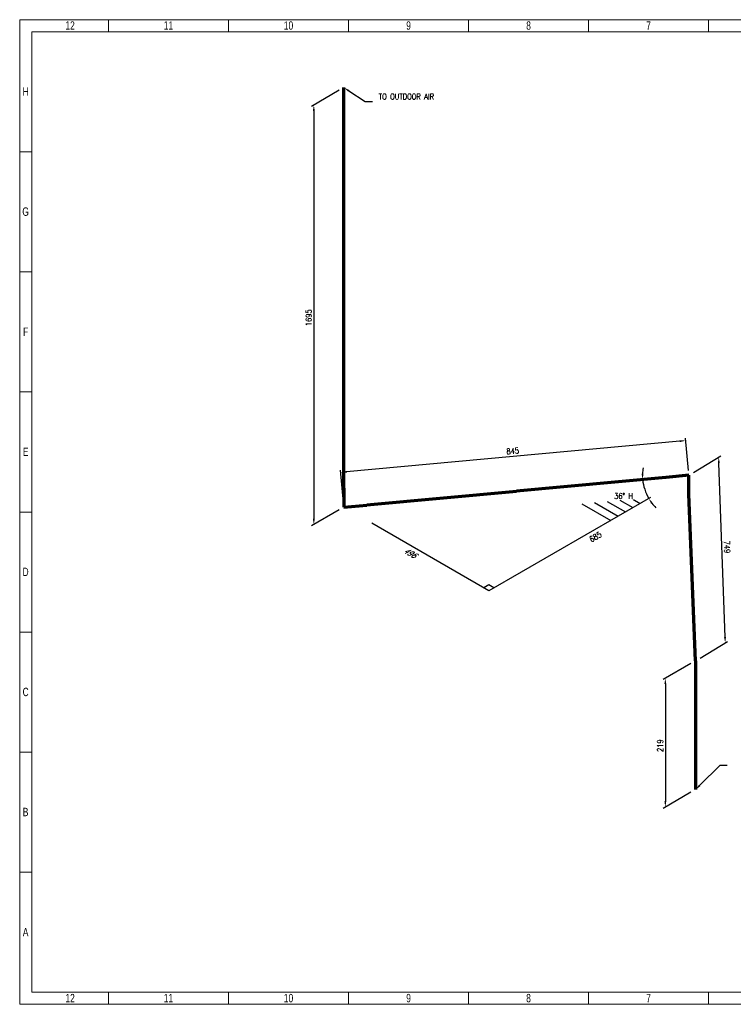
# Model space of a CAD drawing. Header units: millimetres. Extents: x 0 to 594, y 0 to 424.
# Tile 1 of 14: x 0 to 308, y 0 to 424. Entities that reach past the tile are written whole.
import ezdxf
from ezdxf import colors
from ezdxf.entities.mleader import LeaderData, LeaderLine
from ezdxf.math import Vec2, Vec3

# ---------------------------------------------------------------- set-up
doc = ezdxf.new("R2010")
doc.units = ezdxf.units.MM
doc.header["$LTSCALE"] = 0.25
for name, color, linetype in [('Annotation', 7, 'Continuous'), ('Dimension', 1, 'Continuous'), ('Skew Box', 7, 'Continuous')]:
    doc.layers.add(name, color=color, linetype=linetype)
doc.layers.add('Pipe', color=3, linetype='Continuous', lineweight=70)
doc.styles.add('AdskIsoAnnotation', font='romans.shx', dxfattribs={"width": 0.8, "height": 1})
doc.styles.add('AdskIsoMetric', font='romans.shx', dxfattribs={"width": 0.8, "height": 2.5})
doc.styles.add('AdskIsoMetric-29', font='romans.shx', dxfattribs={"width": 0.8, "height": 2.5})
doc.styles.add('AdskIsoMetric-30', font='romans.shx', dxfattribs={"width": 0.8, "height": 2.5})
doc.styles.add('AdskIsoMetric30', font='romans.shx', dxfattribs={"width": 0.8, "oblique": 30, "height": 2.5})
doc.styles.add('SLDTEXTSTYLE3', font='TXT', dxfattribs={"width": 0.75})
doc.styles.get("Standard").update_dxf_attribs({"font": 'arial.ttf'})
doc.dimstyles.new('AdskIsoMetric', dxfattribs={"dimtxt": 2.5, "dimasz": 2.5, "dimexe": 1, "dimexo": 2, "dimgap": 0.8, "dimtad": 1, "dimdec": 0, "dimrnd": 1, "dimzin": 0, "dimdsep": 46, "dimtxsty": 'AdskIsoMetric', "dimcen": 0, "dimclrt": 7, "dimadec": 0, "dimazin": 0, "dimtfac": 1, "dimtdec": 0, "dimtmove": 1, "dimatfit": 3, "dimfxl": 1, "dimtfill": 1, "dimfrac": 2, "dimtolj": 1, "dimtzin": 0, "dimarcsym": 0})

# ---------------------------------------------------------------- blocks, each defined once
blk = doc.blocks.new('*D14')
at = {"layer": 'Defpoints', "color": 0, "transparency": 16777216}
for p in [(268.59, 226.14), (288.51, 227.98), (269.06, 223.3), (271.19, 217.98)]:
    blk.add_point(p, dxfattribs=at)
at = {"layer": 'Dimension', "color": 0, "lineweight": -2, "transparency": 16777216}
for start, end in [(170.9428, 178.1095), (185.2761, 210), (217.1666, 224.3333)]:
    blk.add_arc((288.51, 227.98), 20, start, end, dxfattribs=at)
at = {"layer": 'Dimension', "color": 0, "transparency": 16777216}
for points in [[(268.94, 228.65), (268.1, 228.62), (268.59, 226.14)], [(272.23, 215.66), (272.92, 216.12), (271.19, 217.98)]]:
    blk.add_solid(points, dxfattribs=at)
at = {"layer": 'Dimension', "color": 7, "transparency": 16777216, "insert": (260.35, 219.02), "char_height": 2.5, "attachment_point": 5, "style": 'AdskIsoMetric', "bg_fill": 3, "box_fill_scale": 1.1, "bg_fill_color": 256, "bg_fill_true_color": 13158600, "bg_fill_transparency": 0}
blk.add_mtext('\\A1;36° H', dxfattribs=at)
blk = doc.blocks.new('*D15')
at = {"layer": 'Defpoints', "color": 0, "transparency": 16777216}
for p in [(139.81, 395), (139.81, 214.24), (126.82, 206.74)]:
    blk.add_point(p, dxfattribs=at)
at = {"layer": 'Dimension', "color": 0, "lineweight": -2, "transparency": 16777216}
for p, q in [((137.81, 393.85), (125.82, 386.92)), ((126.82, 385), (126.82, 209.24)), ((137.81, 213.09), (125.82, 206.17))]:
    blk.add_line(p, q, dxfattribs=at)
at = {"layer": 'Dimension', "color": 0, "transparency": 16777216}
for points in [[(126.4, 385), (127.23, 385), (126.82, 387.5)], [(126.4, 209.24), (127.23, 209.24), (126.82, 206.74)]]:
    blk.add_solid(points, dxfattribs=at)
at = {"layer": 'Dimension', "color": 7, "transparency": 16777216, "insert": (124.58, 295.83), "char_height": 2.5, "attachment_point": 5, "rotation": 90, "style": 'AdskIsoMetric-30', "bg_fill": 3, "box_fill_scale": 1.1, "bg_fill_color": 256, "bg_fill_true_color": 13158600, "bg_fill_transparency": 0}
blk.add_mtext('\\A1;1695', dxfattribs=at)
blk = doc.blocks.new('*D16')
at = {"layer": 'Defpoints', "color": 0, "transparency": 16777216}
for p in [(138.43, 229.18), (288.51, 227.98), (139.81, 214.24)]:
    blk.add_point(p, dxfattribs=at)
at = {"layer": 'Dimension', "color": 0, "lineweight": -2, "transparency": 16777216}
for p, q in [((284.64, 242.68), (140.92, 229.41)), ((288.33, 229.97), (287.04, 243.91)), ((139.62, 216.24), (138.34, 230.18))]:
    blk.add_line(p, q, dxfattribs=at)
at = {"layer": 'Dimension', "color": 0, "transparency": 16777216}
for points in [[(284.6, 243.1), (284.68, 242.27), (287.13, 242.91)], [(140.88, 229.83), (140.96, 229), (138.43, 229.18)]]:
    blk.add_solid(points, dxfattribs=at)
at = {"layer": 'Dimension', "color": 7, "transparency": 16777216, "insert": (212.56, 238.43), "char_height": 2.5, "attachment_point": 5, "rotation": 5.2761, "style": 'AdskIsoMetric', "bg_fill": 3, "box_fill_scale": 1.1, "bg_fill_color": 256, "bg_fill_true_color": 13158600, "bg_fill_transparency": 0}
blk.add_mtext('\\A1;845', dxfattribs=at)
blk = doc.blocks.new('*D17')
at = {"layer": 'Defpoints', "color": 0, "transparency": 16777216}
for p in [(301.34, 235.74), (288.51, 227.98), (291.35, 147.98)]:
    blk.add_point(p, dxfattribs=at)
at = {"layer": 'Dimension', "color": 0, "lineweight": -2, "transparency": 16777216}
for p, q in [((290.47, 229.16), (302.32, 236.33)), ((304.09, 158.24), (301.43, 233.24)), ((293.31, 149.16), (305.16, 156.33))]:
    blk.add_line(p, q, dxfattribs=at)
at = {"layer": 'Dimension', "color": 0, "transparency": 16777216}
for points in [[(301.85, 233.26), (301.02, 233.23), (301.34, 235.74)], [(304.51, 158.25), (303.68, 158.22), (304.18, 155.74)]]:
    blk.add_solid(points, dxfattribs=at)
at = {"layer": 'Dimension', "color": 7, "transparency": 16777216, "insert": (304.97, 197.07), "char_height": 2.5, "attachment_point": 5, "rotation": 272.0313, "style": 'AdskIsoMetric-29', "bg_fill": 3, "box_fill_scale": 1.1, "bg_fill_color": 256, "bg_fill_true_color": 13158600, "bg_fill_transparency": 0}
blk.add_mtext('\\A1;749', dxfattribs=at)
blk = doc.blocks.new('*D18')
at = {"layer": 'Defpoints', "color": 0, "transparency": 16777216}
for p in [(291.35, 147.98), (291.35, 92.5), (278.36, 85)]:
    blk.add_point(p, dxfattribs=at)
at = {"layer": 'Dimension', "color": 0, "lineweight": -2, "transparency": 16777216}
for p, q in [((289.35, 146.82), (277.36, 139.9)), ((278.36, 137.98), (278.36, 87.5)), ((289.35, 91.35), (277.36, 84.42))]:
    blk.add_line(p, q, dxfattribs=at)
at = {"layer": 'Dimension', "color": 0, "transparency": 16777216}
for points in [[(277.94, 137.98), (278.77, 137.98), (278.36, 140.48)], [(277.94, 87.5), (278.77, 87.5), (278.36, 85)]]:
    blk.add_solid(points, dxfattribs=at)
at = {"layer": 'Dimension', "color": 7, "transparency": 16777216, "insert": (276.12, 111.44), "char_height": 2.5, "attachment_point": 5, "rotation": 90, "style": 'AdskIsoMetric-30', "bg_fill": 3, "box_fill_scale": 1.1, "bg_fill_color": 256, "bg_fill_true_color": 13158600, "bg_fill_transparency": 0}
blk.add_mtext('\\A1;219', dxfattribs=at)
blk = doc.blocks.new('*D19')
at = {"layer": 'Defpoints', "color": 0, "transparency": 16777216}
for p in [(288.51, 227.98), (202.27, 178.18), (202.27, 178.18)]:
    blk.add_point(p, dxfattribs=at)
at = {"layer": 'Dimension', "color": 7, "transparency": 16777216, "insert": (248.23, 201.44), "char_height": 2.5, "attachment_point": 5, "rotation": 30, "style": 'AdskIsoMetric-30', "bg_fill": 3, "box_fill_scale": 1.1, "bg_fill_color": 256, "bg_fill_true_color": 13158600, "bg_fill_transparency": 0}
blk.add_mtext('\\A1;685', dxfattribs=at)
blk = doc.blocks.new('*D20')
at = {"layer": 'Defpoints', "color": 0, "transparency": 16777216}
for p in [(139.81, 214.24), (139.81, 214.24), (202.27, 178.18)]:
    blk.add_point(p, dxfattribs=at)
at = {"layer": 'Dimension', "color": 7, "transparency": 16777216, "insert": (168.19, 194.57), "char_height": 2.5, "attachment_point": 5, "rotation": 330, "style": 'AdskIsoMetric30', "bg_fill": 3, "box_fill_scale": 1.1, "bg_fill_color": 256, "bg_fill_true_color": 13158600, "bg_fill_transparency": 0}
blk.add_mtext('\\A1;496', dxfattribs=at)
blk = doc.blocks.new('Elbow-1-Iso2DSkew180')
at = {"color": 0, "linetype": 'ByBlock', "lineweight": -2, "extrusion": (0.157942, -0.570104, 0.806248)}
for p, q in [((0, 8.16), (0, 0)), ((0, 0), (9.87, 0.91)), ((0, 0), (0, 0))]:
    blk.add_line(p, q, dxfattribs=at)
blk = doc.blocks.new('Elbow-1-Iso2DSkew0')
at = {"color": 0, "linetype": 'ByBlock', "lineweight": -2, "extrusion": (0.157941, -0.570104, 0.806248)}
for p, q in [((0, 0), (-9.87, -0.91)), ((0, 0), (0, 0)), ((0, -8.16), (0, 0))]:
    blk.add_line(p, q, dxfattribs=at)
blk = doc.blocks.new('cajetin')
at = {"color": 7, "linetype": 'Continuous', "lineweight": 18}
for p, q in [((0, 0), (0, 615)), ((0, 615), (861, 615)), ((55.5, 607.5), (55.5, 615)), ((130.5, 607.5), (130.5, 615)), ((205.5, 607.5), (205.5, 615)), ((280.5, 607.5), (280.5, 615)), ((355.5, 607.5), (355.5, 615)), ((430.5, 607.5), (430.5, 615)), ((7.5, 7.5), (7.5, 607.5)), ((7.5, 607.5), (853.5, 607.5)), ((430.5, 607.5), (430.5, 607.5)), ((7.5, 532.5), (0, 532.5)), ((7.5, 457.5), (0, 457.5)), ((7.5, 382.5), (0, 382.5)), ((7.5, 307.5), (0, 307.5)), ((7.5, 307.5), (7.5, 307.5)), ((7.5, 232.5), (0, 232.5)), ((7.5, 157.5), (0, 157.5)), ((7.5, 82.5), (0, 82.5)), ((853.5, 7.5), (7.5, 7.5)), ((55.5, 7.5), (55.5, 0)), ((130.5, 7.5), (130.5, 0)), ((205.5, 7.5), (205.5, 0)), ((280.5, 7.5), (280.5, 0)), ((355.5, 7.5), (355.5, 0)), ((430.5, 7.5), (430.5, 7.5)), ((430.5, 7.5), (430.5, 0)), ((861, 0), (0, 0))]:
    blk.add_line(p, q, dxfattribs=at)
at = {"color": 7, "linetype": 'Continuous', "lineweight": 0, "char_height": 5.25, "attachment_point": 2, "style": 'SLDTEXTSTYLE3'}
for s, insert in [('12', (31.51, 613.99)), ('11', (93.01, 613.99)), ('10', (168.01, 613.99)), ('9', (243.01, 613.99)), ('8', (318.01, 613.99)), ('7', (393.01, 613.99)), ('H', (3.75, 572.74)), ('G', (3.68, 497.74)), ('F', (3.71, 422.74)), ('E', (3.74, 347.74)), ('D', (3.68, 272.74)), ('C', (3.73, 197.74)), ('B', (3.69, 122.74)), ('A', (3.7, 47.74)), ('12', (31.51, 6.49)), ('11', (93.01, 6.49)), ('10', (168.01, 6.49)), ('9', (243.01, 6.49)), ('8', (318.01, 6.49)), ('7', (393.01, 6.49))]:
    blk.add_mtext(s, dxfattribs=dict(at, insert=insert))

msp = doc.modelspace()

# ---------------------------------------------------------------- hatches: boundary and pattern name
at = {"layer": 'Skew Box'}
h = msp.add_hatch(dxfattribs=at)
h.set_pattern_fill('LINE', color=256, angle=150, style=0)
h.paths.add_polyline_path([(267.64, 215.93), (254.53, 208.35), (241.91, 215.64), (264.53, 217.73)], flags=0)

# ---------------------------------------------------------------- linework, layer by layer
msp.add_lwpolyline([(271.94, 218.41), (202.27, 178.18), (151.8, 207.32)], dxfattribs=at)
at = {"layer": 'Skew Box', "color": 1}
msp.add_lwpolyline([(204.47, 179.45), (202.27, 180.72), (200.07, 179.45)], dxfattribs=at)

# ---------------------------------------------------------------- texts
at = {"layer": 'Annotation', "insert": (154.82, 389.9), "char_height": 2.5, "attachment_point": 7, "style": 'AdskIsoAnnotation', "bg_fill": 3, "box_fill_scale": 1, "bg_fill_color": 256, "bg_fill_true_color": 13158600, "bg_fill_transparency": 0}
msp.add_mtext('TO OUTDOOR AIR', dxfattribs=at)

# ---------------------------------------------------------------- leaders
at = {"layer": 'Annotation'}
ml = msp.add_multileader_mtext('Standard', dxfattribs=at)
ml.set_content('')
ml.set_leader_properties()
ml.build(insert=Vec2(0, 0))
ml.multileader.update_dxf_attribs({"dogleg_length": 3.06, "arrow_head_size": 2.5})
ctx = ml.context
ctx.base_point, ctx.arrow_head_size = Vec3(145.94, 389), 2.5
notes = []
notes.append((ctx, [(0, (1, 1, 0), (149, 389), (1, 0), 3.06, [(0, [(139.81, 395)], 0, [])])]))
ctx.mtext, ml.multileader.dxf.content_type = None, 0
ml = msp.add_multileader_mtext('Standard', dxfattribs=at)
ml.set_content('')
ml.set_leader_properties()
ml.build(insert=Vec2(0, 0))
ml.multileader.update_dxf_attribs({"dogleg_length": 3.06, "arrow_head_size": 2.5})
ctx = ml.context
ctx.base_point, ctx.arrow_head_size = Vec3(298.94, 103), 2.5
notes.append((ctx, [(0, (1, 1, 0), (302, 103), (1, 0), 3.06, [(0, [(291.35, 92.5)], 0, [])])]))
ctx.mtext, ml.multileader.dxf.content_type = None, 0
for ctx, leaders in notes:
    for number, flags, end, landing, length, lines in leaders:
        leader = LeaderData()
        leader.index, (leader.has_last_leader_line, leader.has_dogleg_vector, leader.attachment_direction) = number, flags
        leader.last_leader_point, leader.dogleg_vector, leader.dogleg_length = Vec3(end), Vec3(landing), length
        for number, points, colour, breaks in lines:
            line = LeaderLine()
            line.index, line.vertices, line.color, line.breaks = number, Vec3.list(points), colors.encode_raw_color(colour), breaks
            leader.lines.append(line)
        ctx.leaders.append(leader)

# ---------------------------------------------------------------- next in the draw order: dimensions: what is measured, and where the dimension line sits
at = {"layer": 'Dimension'}
dim = msp.add_linear_dim(base=(126.82, 206.74), p1=(139.81, 395), p2=(139.81, 214.24), angle=270, text='1695', dimstyle='AdskIsoMetric', override={"dimtad": 0, "dimlfac": 9.377273, "dimtxsty": 'AdskIsoMetric-30', "dimse1": 0, "dimse2": 0, "dimsd1": 0, "dimsd2": 0, "dimtmove": 1}, dxfattribs=at)
dim.commit()
dim.dimension.update_dxf_attribs({"geometry": '*D15', "text_midpoint": (124.58, 295.83), "dimtype": 160})
dim = msp.add_angular_dim_3p(base=(269.06, 223.3), center=(288.51, 227.98), p1=(271.19, 217.98), p2=(268.59, 226.14), text='36° H', dimstyle='AdskIsoMetric', override={"dimexe": 20, "dimexo": 0, "dimtad": 4, "dimtih": 0, "dimse1": 1, "dimse2": 1, "dimsd1": 0, "dimsd2": 0}, dxfattribs=at)
dim.commit()
dim.dimension.update_dxf_attribs({"geometry": '*D14', "text_midpoint": (260.35, 219.02), "dimtype": 165})

# ---------------------------------------------------------------- next in the draw order: dimensions: what is measured, and where the dimension line sits
dim = msp.add_linear_dim(base=(138.43, 229.18), p1=(288.51, 227.98), p2=(139.81, 214.24), angle=185.2761, text='845', dimstyle='AdskIsoMetric', override={"dimtad": 0, "dimlfac": 5.659835, "dimtxsty": 'AdskIsoMetric', "dimse1": 0, "dimse2": 0, "dimsd1": 0, "dimsd2": 0, "dimtmove": 1}, dxfattribs=at)
dim.commit()
dim.dimension.update_dxf_attribs({"geometry": '*D16', "text_midpoint": (212.56, 238.43), "dimtype": 160})

# ---------------------------------------------------------------- next in the draw order: linework, layer by layer
at = {"layer": 'Pipe'}
msp.add_lwpolyline([(139.81, 222.41), (139.81, 395)], dxfattribs=at)

# ---------------------------------------------------------------- next in the draw order: dimensions: what is measured, and where the dimension line sits
at = {"layer": 'Dimension'}
dim = msp.add_linear_dim(base=(301.34, 235.74), p1=(291.35, 147.98), p2=(288.51, 227.98), angle=92.0313, text='749', dimstyle='AdskIsoMetric', override={"dimtad": 0, "dimlfac": 9.354557, "dimtxsty": 'AdskIsoMetric-29', "dimse1": 0, "dimse2": 0, "dimsd1": 0, "dimsd2": 0, "dimtmove": 1}, dxfattribs=at)
dim.commit()
dim.dimension.update_dxf_attribs({"geometry": '*D17', "text_midpoint": (304.97, 197.07), "dimtype": 160})

# ---------------------------------------------------------------- next in the draw order: dimensions: what is measured, and where the dimension line sits
for base, p1, p2, angle, text, override, picture, middle in [((202.27, 178.18), (288.51, 227.98), (202.27, 178.18), 210, '685', {"dimtad": 0, "dimlfac": 6.873969, "dimtxsty": 'AdskIsoMetric-30', "dimse1": 1, "dimse2": 1, "dimsd1": 1, "dimsd2": 1, "dimtmove": 2}, '*D19', (248.23, 201.44)), ((278.36, 85), (291.35, 147.98), (291.35, 92.5), 270, '219', {"dimtad": 0, "dimlfac": 3.943903, "dimtxsty": 'AdskIsoMetric-30', "dimse1": 0, "dimse2": 0, "dimsd1": 0, "dimsd2": 0, "dimtmove": 1}, '*D18', (276.12, 111.44))]:
    dim = msp.add_linear_dim(base=base, p1=p1, p2=p2, angle=angle, text=text, dimstyle='AdskIsoMetric', override=override, dxfattribs=at)
    dim.commit()
    dim.dimension.update_dxf_attribs({"geometry": picture, "text_midpoint": middle, "dimtype": 160})

# ---------------------------------------------------------------- next in the draw order: linework, layer by layer
at = {"layer": 'Pipe'}
for points in [[(278.64, 227.06), (214.16, 221.11)], [(291.35, 147.98), (288.51, 219.81)], [(291.35, 147.98), (291.35, 92.5)]]:
    msp.add_lwpolyline(points, dxfattribs=at)

# ---------------------------------------------------------------- next in the draw order: block references
msp.add_blockref('Elbow-1-Iso2DSkew0', (288.51, 227.98), dxfattribs=at)

# ---------------------------------------------------------------- next in the draw order: dimensions: what is measured, and where the dimension line sits
at = {"layer": 'Dimension'}
dim = msp.add_linear_dim(base=(139.81, 214.24), p1=(202.27, 178.18), p2=(139.81, 214.24), angle=150, text='496', dimstyle='AdskIsoMetric', override={"dimtad": 0, "dimlfac": 6.873978, "dimtxsty": 'AdskIsoMetric30', "dimse1": 1, "dimse2": 1, "dimsd1": 1, "dimsd2": 1, "dimtmove": 2}, dxfattribs=at)
dim.commit()
dim.dimension.update_dxf_attribs({"geometry": '*D20', "text_midpoint": (168.19, 194.57), "dimtype": 160})

# ---------------------------------------------------------------- next in the draw order: linework, layer by layer
at = {"layer": 'Pipe'}
msp.add_lwpolyline([(149.68, 215.16), (214.16, 221.11)], dxfattribs=at)

# ---------------------------------------------------------------- next in the draw order: block references
at = {"xscale": 0.689895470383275, "yscale": 0.689895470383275, "zscale": 0.689895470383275}
msp.add_blockref('cajetin', (0, 0), dxfattribs=at)
at = {"layer": 'Pipe'}
msp.add_blockref('Elbow-1-Iso2DSkew180', (139.81, 214.24), dxfattribs=at)

doc.saveas('drawing.dxf')
